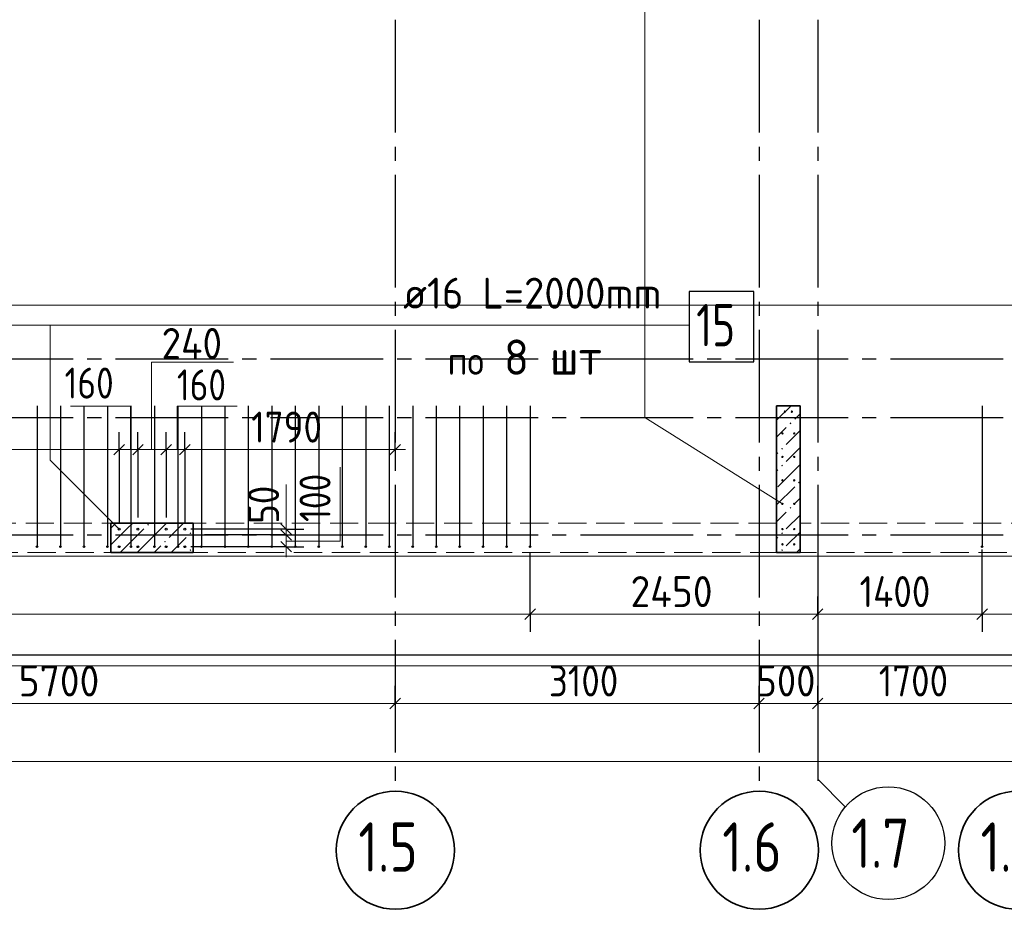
# Model space of a CAD drawing. Header units: millimetres. Extents: x 0 to 21000, y 0 to 14850.
# Tile 11 of 17: x 11257 to 14752, y 3031 to 6188. Entities that reach past the tile are written whole.
import ezdxf

# ---------------------------------------------------------------- set-up
doc = ezdxf.new("R2010")
doc.units = ezdxf.units.MM
doc.linetypes.add('______2', pattern=[135, 100, -35])
doc.linetypes.add('______5', pattern=[550, 400, -50, 50, -50])
for name, color, linetype, lineweight in [('Standard', 7, 'Continuous', 25), ('Выпуски арматуры Г-обр.', 7, 'Continuous', 25), ('Общий01', 7, 'Continuous', 13), ('Позиционная метка линия выноска', 7, 'Continuous', 13), ('Позиционная метка номер позиции', 7, 'Continuous', 13), ('Примечания', 7, 'Continuous', 13), ('Размерная линия_ общее', 7, 'Continuous', 13), ('Стена фоновая арматура Х1', 7, 'Continuous', 25)]:
    doc.layers.add(name, color=color, linetype=linetype, lineweight=lineweight)
for name, color, linetype, lineweight, true_color in [('ЖБ Пилон', 7, '______2', 25, 0xa0a0a0), ('ЖБ Стена верхний уровень', 7, '______2', 25, 0xa0a0a0), ('Оси', 7, '______5', 13, 0x656565)]:
    doc.layers.add(name, color=color, linetype=linetype, lineweight=lineweight, true_color=true_color)
doc.styles.add('ISOCPEUR', font='txt')

msp = doc.modelspace()

# ---------------------------------------------------------------- hatches: boundary and pattern name
at = {"layer": 'ЖБ Пилон', "linetype": 'Continuous', "lineweight": 18, "transparency": 33554687}
for points in [[(13989.9, 4755.5), (13993.2, 4758.8), (13996.4, 4755.5), (13993.2, 4752.3)], [(13959.9, 4665.5), (13963.2, 4668.8), (13966.4, 4665.5), (13963.2, 4662.3)], [(13959.9, 4605.5), (13963.2, 4608.8), (13966.4, 4605.5), (13963.2, 4602.3)], [(14019.9, 4545.5), (14023.2, 4548.8), (14026.4, 4545.5), (14023.2, 4542.3)], [(13989.9, 4455.5), (13993.2, 4458.8), (13996.4, 4455.5), (13993.2, 4452.3)], [(11709.9, 4395.5), (11713.2, 4398.8), (11716.4, 4395.5), (11713.2, 4392.3)], [(11859.9, 4365.5), (11863.2, 4368.8), (11866.4, 4365.5), (11863.2, 4362.3)], [(13959.9, 4365.5), (13963.2, 4368.8), (13966.4, 4365.5), (13963.2, 4362.3)], [(11769.9, 4335.5), (11773.2, 4338.8), (11776.4, 4335.5), (11773.2, 4332.3)], [(11859.9, 4305.5), (11863.2, 4308.8), (11866.4, 4305.5), (11863.2, 4302.3)], [(13959.9, 4305.5), (13963.2, 4308.8), (13966.4, 4305.5), (13963.2, 4302.3)]]:
    msp.add_hatch(color=7, dxfattribs=at).paths.add_polyline_path(points, flags=16)

# ---------------------------------------------------------------- linework, layer by layer
at = {"layer": 'Standard', "color": 254, "linetype": 'Continuous', "lineweight": -3, "true_color": 0xc4c4ff, "transparency": 33554687}
msp.add_lwpolyline([(3305.8, 3934), (17165.3, 3934), (17165.3, 13928.8), (3305.8, 13928.8), (3305.8, 3934)], dxfattribs=at)
at = {"layer": 'Standard', "color": 251, "linetype": 'Continuous', "lineweight": 18, "true_color": 0x656565, "transparency": 33554687}
msp.add_lwpolyline([(3339.6, 4284.3), (16756.3, 4284.3), (16756.3, 13609.3), (3339.6, 13609.3), (3339.6, 4284.3)], dxfattribs=at)
at = {"layer": 'Выпуски арматуры Г-обр.', "color": 253, "linetype": 'Continuous', "lineweight": 25, "true_color": 0xa0a0a0, "transparency": 33554687}
for p, q in [((11318.8, 4817.4), (11318.8, 4317.7)), ((11402.1, 4817.4), (11402.1, 4317.7)), ((11485.5, 4817.4), (11485.5, 4317.7)), ((11568.8, 4817.4), (11568.8, 4317.7)), ((11652.1, 4817.4), (11652.1, 4317.7)), ((11735.5, 4817.4), (11735.5, 4317.7)), ((11818.8, 4817.4), (11818.8, 4317.7)), ((11902.1, 4817.4), (11902.1, 4317.7)), ((11985.5, 4817.4), (11985.5, 4317.7)), ((12068.8, 4817.4), (12068.8, 4317.7)), ((12152.1, 4817.4), (12152.1, 4317.7)), ((12235.5, 4817.4), (12235.5, 4317.7)), ((12318.8, 4817.4), (12318.8, 4317.7)), ((12402.1, 4817.4), (12402.1, 4317.7)), ((12485.5, 4817.4), (12485.5, 4317.7)), ((12568.8, 4817.4), (12568.8, 4317.7)), ((12652.1, 4817.4), (12652.1, 4317.7)), ((12735.5, 4817.4), (12735.5, 4317.7)), ((12818.8, 4817.4), (12818.8, 4317.7)), ((12902.1, 4817.4), (12902.1, 4317.7)), ((12985.5, 4817.4), (12985.5, 4317.7)), ((13068.8, 4817.4), (13068.8, 4317.7)), ((14673, 4817.4), (14673, 4317.7))]:
    msp.add_line(p, q, dxfattribs=at)
at = {"layer": 'Выпуски арматуры Г-обр.', "color": 7, "linetype": 'Continuous', "lineweight": 25, "transparency": 33554687}
msp.add_lwpolyline([(13633.4, 4973.9), (13863.4, 4973.9), (13863.4, 5223.9), (13633.4, 5223.9), (13633.4, 4973.9)], dxfattribs=at)
at = {"layer": 'Выпуски арматуры Г-обр.', "color": 253, "linetype": 'Continuous', "lineweight": 25, "true_color": 0xa0a0a0, "transparency": 33554687}
for centre in [(11610.5, 4380.2), (11677.1, 4380.2), (11777.1, 4380.2), (11843.8, 4380.2), (11610.5, 4317.7), (11677.1, 4317.7), (11777.1, 4317.7), (11843.8, 4317.7)]:
    msp.add_circle(centre, 3.33, dxfattribs=at)
at = {"layer": 'Выпуски арматуры Г-обр.', "color": 7, "linetype": 'Continuous', "lineweight": 25, "transparency": 33554687}
for centre, radius in [((11610.5, 4380.2), 3.33), ((11677.1, 4380.2), 3.33), ((11677.1, 4380.2), 3.33), ((11777.1, 4380.2), 3.33), ((11843.8, 4380.2), 3.33), ((11318.8, 4317.7), 2.5), ((11402.1, 4317.7), 2.5), ((11485.5, 4317.7), 2.5), ((11568.8, 4317.7), 2.5), ((11610.5, 4317.7), 3.33), ((11652.1, 4317.7), 2.5), ((11677.1, 4317.7), 3.33), ((11677.1, 4317.7), 3.33), ((11735.5, 4317.7), 2.5), ((11777.1, 4317.7), 3.33), ((11818.8, 4317.7), 2.5), ((11843.8, 4317.7), 3.33), ((11902.1, 4317.7), 2.5), ((11985.5, 4317.7), 2.5), ((12068.8, 4317.7), 2.5), ((12152.1, 4317.7), 2.5), ((12235.5, 4317.7), 2.5), ((12318.8, 4317.7), 2.5), ((12402.1, 4317.7), 2.5), ((12485.5, 4317.7), 2.5), ((12568.8, 4317.7), 2.5), ((12652.1, 4317.7), 2.5), ((12735.5, 4317.7), 2.5), ((12818.8, 4317.7), 2.5), ((12902.1, 4317.7), 2.5), ((12985.5, 4317.7), 2.5), ((13068.8, 4317.7), 2.5), ((14673, 4317.7), 2.5)]:
    msp.add_circle(centre, radius, dxfattribs=at)
at = {"layer": 'ЖБ Пилон', "color": 7, "linetype": 'Continuous', "lineweight": 35, "transparency": 33554687}
for p, q in [((14027.1, 4817.7), (13943.8, 4817.7)), ((13943.8, 4817.7), (13943.8, 4296.8)), ((14027.1, 4296.8), (14027.1, 4817.7)), ((11873, 4401), (11581.3, 4401)), ((11581.3, 4401), (11581.3, 4296.8)), ((11873, 4296.8), (11873, 4401)), ((11581.3, 4296.8), (11873, 4296.8)), ((13943.8, 4296.8), (14027.1, 4296.8))]:
    msp.add_line(p, q, dxfattribs=at)
at = {"layer": 'ЖБ Пилон', "color": 9, "linetype": 'Continuous', "lineweight": 18, "true_color": 0xc7c7c7, "transparency": 33554687}
for p, q in [((13995.3, 4817.7), (13943.8, 4766.2)), ((14008.2, 4770.5), (14027.1, 4789.5)), ((13978.2, 4740.5), (13943.8, 4706.2)), ((14027.1, 4729.5), (13978.2, 4680.5)), ((13943.8, 4646.2), (13948.2, 4650.5)), ((14027.1, 4669.5), (13978.2, 4620.5)), ((13948.2, 4590.5), (13943.8, 4586.2)), ((14027.1, 4609.5), (13948.2, 4530.5)), ((14008.2, 4530.5), (13943.8, 4466.2)), ((14008.2, 4470.5), (14027.1, 4489.5)), ((13978.2, 4440.5), (13943.8, 4406.2)), ((14027.1, 4429.5), (13978.2, 4380.5)), ((11598.6, 4401), (11581.3, 4383.7)), ((11638.2, 4380.5), (11581.3, 4323.7)), ((11638.2, 4380.5), (11658.6, 4401)), ((11698.2, 4380.5), (11638.2, 4320.5)), ((11698.2, 4320.5), (11778.6, 4401)), ((11838.6, 4401), (11788.2, 4350.5)), ((14027.1, 4369.5), (13978.2, 4320.5)), ((11818.2, 4320.5), (11848.2, 4350.5)), ((13943.8, 4346.2), (13948.2, 4350.5)), ((11638.2, 4320.5), (11614.5, 4296.8)), ((11698.2, 4320.5), (11674.5, 4296.8)), ((11758.2, 4320.5), (11734.5, 4296.8)), ((11794.4, 4296.8), (11818.2, 4320.5)), ((14027.1, 4309.5), (14014.5, 4296.8))]:
    msp.add_line(p, q, dxfattribs=at)
at = {"layer": 'ЖБ Стена верхний уровень', "color": 250, "linetype": '______2', "lineweight": 13, "true_color": 0x3b3b3b, "transparency": 33554687}
for p, q in [((13943.8, 4817.7), (13943.8, 4401)), ((14027.1, 4817.7), (13943.8, 4817.7)), ((14027.1, 4401), (14027.1, 4817.7)), ((13943.8, 4401), (6568.8, 4401)), ((16631.3, 4401), (14027.1, 4401)), ((3860.5, 4296.8), (16735.5, 4296.8))]:
    msp.add_line(p, q, dxfattribs=at)
at = {"layer": 'Общий01', "color": 240, "linetype": 'Continuous', "lineweight": 18, "transparency": 33554687}
for p, q in [((7232.7, 5174.6), (17125.8, 5174.6)), ((17125.8, 3894.9), (7232.7, 3894.9))]:
    msp.add_line(p, q, dxfattribs=at)
at = {"layer": 'Оси', "color": 8, "linetype": '______5', "lineweight": -3, "transparency": 33554687}
for p, q in [((12589.6, 13887.1), (12589.6, 3478)), ((13881.3, 13887.1), (13881.3, 3478)), ((14089.6, 13887.1), (14089.6, 3478)), ((3347.4, 4984.3), (17905.7, 4984.3)), ((3347.4, 4776), (17905.7, 4776)), ((3347.4, 4359.3), (17905.7, 4359.3))]:
    msp.add_line(p, q, dxfattribs=at)
at = {"layer": 'Оси', "color": 7, "linetype": 'Continuous', "lineweight": 25, "transparency": 33554687}
msp.add_lwpolyline([(14089.6, 4325.7), (14089.6, 3492.4), (14187.5, 3394.5)], dxfattribs=at)
msp.add_circle((14340.3, 3265.4), 200, dxfattribs=at)
at = {"layer": 'Оси', "color": 7, "linetype": 'Continuous', "lineweight": 35, "transparency": 33554687}
for centre in [(12590.7, 3240.4), (13882.4, 3240.4), (14799, 3240.4)]:
    msp.add_circle(centre, 209.6, dxfattribs=at)
at = {"layer": 'Позиционная метка линия выноска', "color": 7, "linetype": 'Continuous', "lineweight": 13, "transparency": 33554687}
for points in [[(7439.6, 4380.2), (7195.1, 4624.7), (7195.1, 5103.9), (13633.4, 5103.9)], [(9481.3, 4380.2), (9236.7, 4624.7), (9236.7, 5103.9), (12946.3, 5103.9)], [(11610.5, 4380.2), (11365.9, 4624.7), (11365.9, 5103.9), (13051.3, 5103.9)]]:
    msp.add_lwpolyline(points, dxfattribs=at)
at = {"layer": 'Примечания', "color": 7, "linetype": 'Continuous', "lineweight": 13, "transparency": 33554687}
for p, q in [((12394.6, 4337), (12394.6, 4599.5)), ((12202.9, 4380.2), (12202.9, 4538.5)), ((12202.9, 4337), (12394.6, 4337))]:
    msp.add_line(p, q, dxfattribs=at)
for points in [[(13475.8, 6804.2), (13475.8, 4776), (13964.6, 4469.7)], [(12016.4, 4972.5), (11724.7, 4972.5), (11724.7, 4662.2)], [(11650.2, 4662.2), (11650.2, 4816.4), (11437.7, 4816.4)], [(11816.6, 4662.2), (11816.6, 4816.4), (12029.1, 4816.4)]]:
    msp.add_lwpolyline(points, dxfattribs=at)
at = {"layer": 'Размерная линия_ общее', "color": 7, "linetype": 'Continuous', "lineweight": -3, "transparency": 33554687}
for p, q in [((11610.5, 4662.2), (11610.5, 4724.7)), ((11677.1, 4662.2), (11677.1, 4724.7)), ((11777.1, 4662.2), (11777.1, 4724.7)), ((11843.8, 4662.2), (11843.8, 4724.7)), ((12589.6, 4662.2), (12589.6, 4724.7)), ((11610.5, 4662.2), (11610.5, 4599.7)), ((11610.5, 4662.2), (11610.5, 4401)), ((11677.1, 4662.2), (11677.1, 4599.7)), ((11677.1, 4662.2), (11677.1, 4421.8)), ((11777.1, 4662.2), (11777.1, 4599.7)), ((11777.1, 4662.2), (11777.1, 4421.8)), ((11843.8, 4662.2), (11843.8, 4599.7)), ((11843.8, 4662.2), (11843.8, 4401)), ((12589.6, 4662.2), (12589.6, 4599.7)), ((12589.6, 4662.2), (12589.6, 4662.2)), ((12202.9, 4380.2), (11864.6, 4380.2)), ((12202.9, 4380.2), (12140.4, 4380.2)), ((12202.9, 4380.2), (12265.4, 4380.2)), ((12202.9, 4359.3), (11913.5, 4359.3)), ((12202.9, 4359.3), (12140.4, 4359.3)), ((12202.9, 4359.3), (12265.4, 4359.3)), ((12202.9, 4317.7), (11864.6, 4317.7)), ((12202.9, 4317.7), (12140.4, 4317.7)), ((12202.9, 4317.7), (12265.4, 4317.7)), ((13068.8, 4078.3), (13068.8, 4296.8)), ((13068.8, 4078.3), (13068.8, 4140.8)), ((13068.8, 4078.3), (13068.8, 4140.8)), ((14089.6, 4078.3), (14089.6, 4140.8)), ((14673, 4078.3), (14673, 4140.8)), ((13068.8, 4078.3), (13068.8, 4015.8)), ((13068.8, 4078.3), (13068.8, 4078.3)), ((13068.8, 4078.3), (13068.8, 4015.8)), ((14089.6, 4078.3), (14089.6, 4015.8)), ((14089.6, 4078.3), (14089.6, 3996.5)), ((14673, 4078.3), (14673, 4015.8)), ((12589.6, 3761.2), (12589.6, 3823.7)), ((13881.3, 3761.2), (13881.3, 3823.7)), ((14089.6, 3761.2), (14089.6, 3823.7)), ((12589.6, 3761.2), (12589.6, 3698.7)), ((13881.3, 3761.2), (13881.3, 3698.7)), ((14089.6, 3761.2), (14089.6, 3698.7))]:
    msp.add_line(p, q, dxfattribs=at)
at = {"layer": 'Размерная линия_ общее', "color": 7, "linetype": 'Continuous', "lineweight": 13, "transparency": 33554687}
for p, q in [((10210.5, 4662.2), (11610.5, 4662.2)), ((11610.5, 4662.2), (11677.1, 4662.2)), ((11677.1, 4662.2), (11777.1, 4662.2)), ((11777.1, 4662.2), (11843.8, 4662.2)), ((11843.8, 4662.2), (12589.6, 4662.2)), ((12589.6, 4662.2), (12627.1, 4662.2)), ((12202.9, 4380.2), (12202.9, 4417.7)), ((12202.9, 4359.3), (12202.9, 4380.2)), ((12202.9, 4317.7), (12202.9, 4280.2)), ((10214.6, 3761.2), (12589.6, 3761.2)), ((12589.6, 3761.2), (13881.3, 3761.2)), ((13881.3, 3761.2), (14089.6, 3761.2)), ((14089.6, 3761.2), (14798, 3761.2)), ((3860.5, 3554.9), (16693.8, 3554.9))]:
    msp.add_line(p, q, dxfattribs=at)
at = {"layer": 'Размерная линия_ общее', "color": 7, "linetype": 'Continuous', "lineweight": 25, "transparency": 33554687}
for p, q in [((11591.7, 4643.4), (11629.2, 4680.9)), ((11658.4, 4643.4), (11695.9, 4680.9)), ((11758.4, 4643.4), (11795.9, 4680.9)), ((11825, 4643.4), (11862.5, 4680.9)), ((12570.9, 4643.4), (12608.4, 4680.9)), ((12221.7, 4361.4), (12184.2, 4398.9)), ((12221.7, 4340.6), (12184.2, 4378.1)), ((12221.7, 4298.9), (12184.2, 4336.4)), ((13050, 4059.6), (13087.5, 4097.1)), ((13050, 4059.6), (13087.5, 4097.1)), ((14070.9, 4059.6), (14108.4, 4097.1)), ((14654.2, 4059.6), (14691.7, 4097.1)), ((12570.9, 3742.4), (12608.4, 3779.9)), ((13862.5, 3742.4), (13900, 3779.9)), ((14070.9, 3742.4), (14108.4, 3779.9))]:
    msp.add_line(p, q, dxfattribs=at)
at = {"layer": 'Размерная линия_ общее', "color": 251, "linetype": 'Continuous', "lineweight": 13, "true_color": 0x656565, "transparency": 33554687}
for p, q in [((8485.5, 4078.3), (13068.8, 4078.3)), ((13068.8, 4078.3), (13031.3, 4078.3)), ((13068.8, 4078.3), (14089.6, 4078.3)), ((13068.8, 4078.3), (13106.3, 4078.3)), ((14089.6, 4078.3), (14673, 4078.3)), ((14673, 4078.3), (16006.3, 4078.3))]:
    msp.add_line(p, q, dxfattribs=at)
at = {"layer": 'Размерная линия_ общее', "color": 7, "linetype": 'Continuous', "lineweight": 13, "transparency": 33554687}
msp.add_lwpolyline([(12202.9, 4317.7), (12202.9, 4344.6), (12202.9, 4344.6), (12202.9, 4359.3)], dxfattribs=at)
at = {"layer": 'Размерная линия_ общее', "color": 7, "linetype": 'Continuous', "lineweight": -3, "transparency": 33554687}
msp.add_lwpolyline([(14673, 4078.3), (14673, 4086.8), (14673, 4086.8), (14673, 4086.8), (14673, 4086.8), (14673, 4308.1)], dxfattribs=at)
at = {"layer": 'Стена фоновая арматура Х1', "color": 251, "linetype": 'Continuous', "lineweight": 18, "true_color": 0x656565, "transparency": 33554687}
for centre in [(13973, 4796.8), (13998, 4796.8), (13964.6, 4719.7), (14006.3, 4719.7), (13964.6, 4636.4), (14006.3, 4636.4), (13964.6, 4553.1), (14006.3, 4553.1), (13964.6, 4469.7), (14006.3, 4469.7), (13964.6, 4380.2), (14006.3, 4380.2), (13964.6, 4326), (14006.3, 4326)]:
    msp.add_circle(centre, 2.5, dxfattribs=at)

# ---------------------------------------------------------------- texts
at = {"layer": 'Выпуски арматуры Г-обр.', "color": 7, "linetype": 'Continuous', "lineweight": 13, "transparency": 33554687, "attachment_point": 7, "style": 'ISOCPEUR'}
for s, insert, char_height, width in [('\\W0.96;ø16 L=2000mm ', (12618.4, 5162.5), 110, 1075.258), ('\\W0.75;15', (13658.4, 5028.9), 150, 236.144)]:
    msp.add_mtext(s, dxfattribs=dict(at, insert=insert, char_height=char_height, width=width))
at = {"layer": 'Оси', "color": 7, "linetype": 'Continuous', "lineweight": 35, "transparency": 33554687, "char_height": 175, "attachment_point": 7, "style": 'ISOCPEUR'}
for s, insert, width in [('\\W0.79;1.5', (12459.5, 3164.3), 331.375), ('\\W0.79;1.6', (13751.1, 3164.3), 331.371), ('\\W0.79;1.7', (14209.1, 3177.9), 331.375), ('\\W0.79;1.8', (14667.8, 3164.3), 331.375)]:
    msp.add_mtext(s, dxfattribs=dict(at, insert=insert, width=width))
at = {"layer": 'Позиционная метка номер позиции', "color": 7, "linetype": 'Continuous', "lineweight": 18, "transparency": 33554687, "attachment_point": 7, "style": 'ISOCPEUR'}
for s, insert, char_height, width in [('\\W0.94;8 шт', (12976.1, 4927.8), 125, 446.103), ('\\W0.91;по ', (12776.1, 4927.8), 100, 245.342)]:
    msp.add_mtext(s, dxfattribs=dict(at, insert=insert, char_height=char_height, width=width))
at = {"layer": 'Размерная линия_ общее', "color": 7, "linetype": 'Continuous', "lineweight": 25, "transparency": 33554687, "char_height": 110, "attachment_point": 7, "style": 'ISOCPEUR'}
for s, insert, width in [('\\W0.92;240', (11760.9, 4983.8), 292.223), ('\\W0.83;160', (11416.6, 4843.3), 254.286), ('\\W0.83;160', (11815.2, 4836.8), 254.286), ('\\W0.87;1790', (12079.2, 4687.2), 333.451), ('\\W0.93;5700', (11253.6, 3786.2), 359.047), ('\\W0.87;3100', (13135.5, 3786.2), 333.455), ('\\W0.91;500', (13871.7, 3786.2), 280.994), ('\\W0.87;1700', (14306.3, 3786.2), 333.455)]:
    msp.add_mtext(s, dxfattribs=dict(at, insert=insert, width=width))
at = {"layer": 'Размерная линия_ общее', "color": 7, "linetype": 'Continuous', "lineweight": 25, "transparency": 33554687, "char_height": 110, "attachment_point": 7, "rotation": 90, "style": 'ISOCPEUR'}
for s, insert, width in [('\\W0.83;100', (12360.6, 4405.4), 254.286), ('\\W0.87;50', (12177.9, 4398.9), 201.962)]:
    msp.add_mtext(s, dxfattribs=dict(at, insert=insert, width=width))
at = {"layer": 'Размерная линия_ общее', "color": 251, "linetype": 'Continuous', "lineweight": 25, "true_color": 0x656565, "transparency": 33554687, "char_height": 110, "attachment_point": 7, "style": 'ISOCPEUR'}
for s, insert, width in [('\\W0.93;2450', (13425.2, 4103.3), 370.193), ('\\W0.87;1400', (14238.3, 4103.3), 344.716)]:
    msp.add_mtext(s, dxfattribs=dict(at, insert=insert, width=width))

doc.saveas('drawing.dxf')
